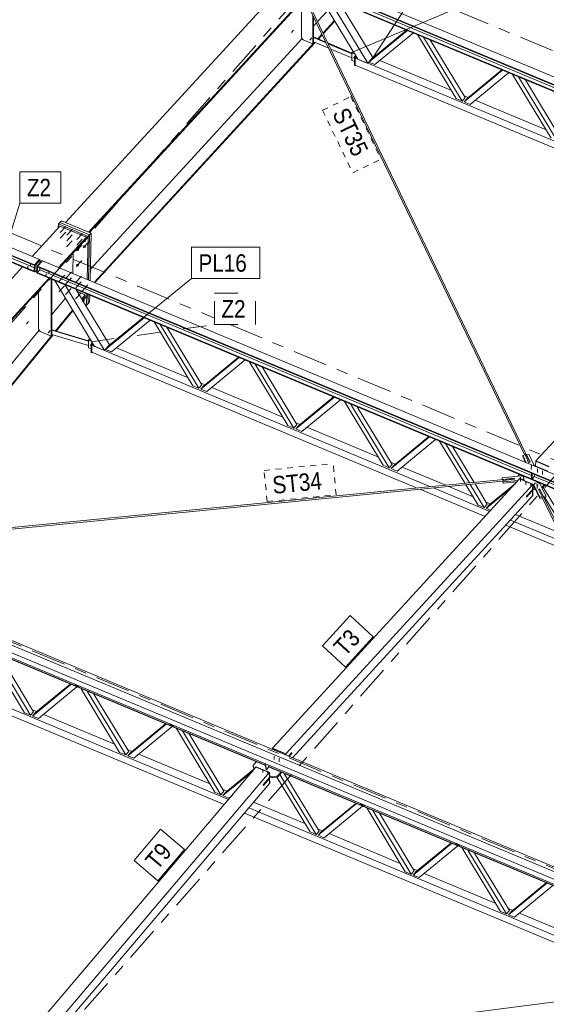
# Model space of a CAD drawing. Header units: millimetres. Extents: x -698 to 216, y -34 to 576.
# Tile 68 of 88: x -52 to -7, y 202 to 287. Entities that reach past the tile are written whole.
import ezdxf

# ---------------------------------------------------------------- set-up
doc = ezdxf.new("R2010")
doc.units = ezdxf.units.MM
for name, pattern in [('XKITLINE00', [0]), ('XKITLINE02', [4, 2, -2]), ('XKITLINE03', [6, 3, -1, 1, -1]), ('XKITLINE04', [3, 0.5, -0.5, 0.5, -0.5, 0.5, -0.5])]:
    doc.linetypes.add(name, pattern=pattern)
for name, color, linetype, lineweight in [('Element', 2, 'Continuous', 0), ('Spoina', 1, 'Continuous', 0), ('Znak elementu', 2, 'Continuous', 0), ('Śruba', 3, 'Continuous', 0)]:
    doc.layers.add(name, color=color, linetype=linetype, lineweight=lineweight)
doc.styles.add('ARIAL', font='ARIAL.TTF')

msp = doc.modelspace()

# ---------------------------------------------------------------- hatches: boundary and pattern name
at = {"layer": 'Śruba'}
for points in [[(-26.893, 285.327), (-26.886, 285.318), (-26.881, 285.309), (-26.877, 285.299), (-26.875, 285.291), (-26.875, 285.282), (-26.877, 285.275), (-26.881, 285.269), (-26.887, 285.264), (-26.894, 285.262), (-26.902, 285.26), (-26.911, 285.261), (-26.921, 285.264), (-26.93, 285.268), (-26.94, 285.273), (-26.949, 285.28), (-26.957, 285.288), (-26.964, 285.297), (-26.969, 285.306), (-26.973, 285.316), (-26.975, 285.325), (-26.975, 285.333), (-26.973, 285.34), (-26.969, 285.346), (-26.963, 285.351), (-26.956, 285.354), (-26.948, 285.355), (-26.939, 285.354), (-26.929, 285.352), (-26.92, 285.347), (-26.91, 285.342), (-26.901, 285.335)], [(-23.129, 283.759), (-23.123, 283.75), (-23.117, 283.741), (-23.114, 283.732), (-23.112, 283.723), (-23.112, 283.715), (-23.114, 283.707), (-23.118, 283.701), (-23.123, 283.697), (-23.13, 283.694), (-23.138, 283.693), (-23.147, 283.693), (-23.157, 283.696), (-23.167, 283.7), (-23.176, 283.706), (-23.185, 283.713), (-23.193, 283.721), (-23.2, 283.73), (-23.206, 283.739), (-23.209, 283.748), (-23.211, 283.757), (-23.211, 283.765), (-23.209, 283.772), (-23.205, 283.778), (-23.2, 283.783), (-23.193, 283.786), (-23.185, 283.787), (-23.175, 283.786), (-23.166, 283.784), (-23.156, 283.78), (-23.146, 283.774), (-23.137, 283.767)], [(-46.322, 267.51), (-46.313, 267.5), (-46.305, 267.49), (-46.298, 267.479), (-46.292, 267.469), (-46.287, 267.458), (-46.282, 267.447), (-46.279, 267.437), (-46.277, 267.426), (-46.275, 267.416), (-46.275, 267.406), (-46.276, 267.397), (-46.278, 267.388), (-46.282, 267.38), (-46.286, 267.372), (-46.291, 267.366), (-46.297, 267.36), (-46.304, 267.355), (-46.312, 267.351), (-46.32, 267.348), (-46.33, 267.347), (-46.34, 267.346), (-46.35, 267.346), (-46.361, 267.347), (-46.371, 267.35), (-46.383, 267.353), (-46.394, 267.358), (-46.405, 267.363), (-46.416, 267.369), (-46.427, 267.376), (-46.437, 267.384), (-46.447, 267.393), (-46.456, 267.402), (-46.465, 267.411), (-46.473, 267.422), (-46.48, 267.432), (-46.486, 267.443), (-46.492, 267.453), (-46.496, 267.464), (-46.5, 267.475), (-46.502, 267.485), (-46.503, 267.496), (-46.503, 267.505), (-46.502, 267.515), (-46.5, 267.524), (-46.497, 267.532), (-46.493, 267.539), (-46.487, 267.546), (-46.481, 267.552), (-46.474, 267.556), (-46.466, 267.56), (-46.458, 267.563), (-46.449, 267.565), (-46.439, 267.566), (-46.428, 267.565), (-46.418, 267.564), (-46.407, 267.562), (-46.396, 267.558), (-46.385, 267.554), (-46.373, 267.548), (-46.362, 267.542), (-46.352, 267.535), (-46.341, 267.527), (-46.331, 267.519)], [(-46.311, 268.005), (-46.302, 267.996), (-46.295, 267.985), (-46.287, 267.975), (-46.281, 267.964), (-46.276, 267.954), (-46.271, 267.943), (-46.268, 267.932), (-46.266, 267.922), (-46.265, 267.911), (-46.264, 267.902), (-46.265, 267.892), (-46.268, 267.883), (-46.271, 267.875), (-46.275, 267.868), (-46.28, 267.861), (-46.286, 267.855), (-46.293, 267.851), (-46.301, 267.847), (-46.31, 267.844), (-46.319, 267.842), (-46.329, 267.841), (-46.339, 267.842), (-46.35, 267.843), (-46.361, 267.845), (-46.372, 267.849), (-46.383, 267.853), (-46.394, 267.859), (-46.405, 267.865), (-46.416, 267.872), (-46.426, 267.88), (-46.436, 267.888), (-46.445, 267.897), (-46.454, 267.907), (-46.462, 267.917), (-46.469, 267.928), (-46.476, 267.938), (-46.481, 267.949), (-46.485, 267.96), (-46.489, 267.97), (-46.491, 267.981), (-46.492, 267.991), (-46.492, 268.001), (-46.491, 268.01), (-46.489, 268.019), (-46.486, 268.027), (-46.482, 268.035), (-46.477, 268.041), (-46.47, 268.047), (-46.463, 268.052), (-46.456, 268.056), (-46.447, 268.059), (-46.438, 268.061), (-46.428, 268.061), (-46.418, 268.061), (-46.407, 268.06), (-46.396, 268.057), (-46.385, 268.054), (-46.374, 268.049), (-46.363, 268.044), (-46.352, 268.038), (-46.341, 268.031), (-46.33, 268.023), (-46.321, 268.014)], [(-46.903, 267.252), (-46.894, 267.242), (-46.886, 267.232), (-46.879, 267.222), (-46.873, 267.211), (-46.867, 267.201), (-46.863, 267.19), (-46.86, 267.179), (-46.857, 267.168), (-46.856, 267.158), (-46.856, 267.148), (-46.857, 267.139), (-46.859, 267.13), (-46.862, 267.122), (-46.866, 267.115), (-46.872, 267.108), (-46.878, 267.102), (-46.885, 267.097), (-46.893, 267.094), (-46.901, 267.091), (-46.91, 267.089), (-46.92, 267.088), (-46.931, 267.089), (-46.941, 267.09), (-46.952, 267.092), (-46.963, 267.096), (-46.975, 267.1), (-46.986, 267.105), (-46.997, 267.112), (-47.007, 267.119), (-47.018, 267.127), (-47.028, 267.135), (-47.037, 267.144), (-47.046, 267.154), (-47.054, 267.164), (-47.061, 267.174), (-47.067, 267.185), (-47.073, 267.196), (-47.077, 267.207), (-47.08, 267.217), (-47.083, 267.228), (-47.084, 267.238), (-47.084, 267.248), (-47.083, 267.257), (-47.081, 267.266), (-47.078, 267.274), (-47.073, 267.282), (-47.068, 267.288), (-47.062, 267.294), (-47.055, 267.299), (-47.047, 267.303), (-47.039, 267.306), (-47.029, 267.307), (-47.02, 267.308), (-47.009, 267.308), (-46.999, 267.306), (-46.988, 267.304), (-46.976, 267.301), (-46.965, 267.296), (-46.954, 267.291), (-46.943, 267.285), (-46.932, 267.278), (-46.922, 267.27), (-46.912, 267.261)], [(-51.292, 265.662), (-51.303, 265.665), (-51.313, 265.668), (-51.322, 265.673), (-51.329, 265.68), (-51.334, 265.686), (-51.337, 265.694), (-51.338, 265.701), (-51.337, 265.709), (-51.334, 265.716), (-51.328, 265.723), (-51.321, 265.729), (-51.312, 265.733), (-51.302, 265.737), (-51.291, 265.739), (-51.279, 265.739), (-51.268, 265.738), (-51.257, 265.736), (-51.247, 265.732), (-51.238, 265.727), (-51.231, 265.721), (-51.226, 265.714), (-51.223, 265.707), (-51.222, 265.699), (-51.223, 265.691), (-51.226, 265.684), (-51.232, 265.677), (-51.239, 265.672), (-51.248, 265.667), (-51.259, 265.664), (-51.269, 265.662), (-51.281, 265.661)], [(-46.932, 265.901), (-46.924, 265.892), (-46.916, 265.882), (-46.908, 265.871), (-46.902, 265.861), (-46.897, 265.85), (-46.892, 265.839), (-46.889, 265.828), (-46.887, 265.818), (-46.886, 265.808), (-46.885, 265.798), (-46.886, 265.788), (-46.889, 265.78), (-46.892, 265.772), (-46.896, 265.764), (-46.901, 265.757), (-46.907, 265.752), (-46.914, 265.747), (-46.922, 265.743), (-46.931, 265.74), (-46.94, 265.738), (-46.95, 265.738), (-46.96, 265.738), (-46.971, 265.739), (-46.982, 265.742), (-46.993, 265.745), (-47.004, 265.75), (-47.015, 265.755), (-47.026, 265.761), (-47.037, 265.768), (-47.047, 265.776), (-47.057, 265.785), (-47.067, 265.794), (-47.075, 265.803), (-47.083, 265.813), (-47.09, 265.824), (-47.097, 265.834), (-47.102, 265.845), (-47.106, 265.856), (-47.11, 265.867), (-47.112, 265.877), (-47.113, 265.888), (-47.113, 265.897), (-47.112, 265.907), (-47.11, 265.916), (-47.107, 265.924), (-47.103, 265.931), (-47.098, 265.938), (-47.092, 265.943), (-47.085, 265.948), (-47.077, 265.952), (-47.068, 265.955), (-47.059, 265.957), (-47.049, 265.958), (-47.039, 265.957), (-47.028, 265.956), (-47.017, 265.953), (-47.006, 265.95), (-46.995, 265.946), (-46.984, 265.94), (-46.973, 265.934), (-46.962, 265.927), (-46.952, 265.919), (-46.942, 265.911)], [(-49.725, 265.007), (-49.736, 265.01), (-49.746, 265.014), (-49.755, 265.019), (-49.762, 265.025), (-49.767, 265.032), (-49.77, 265.039), (-49.771, 265.047), (-49.77, 265.054), (-49.766, 265.062), (-49.761, 265.068), (-49.753, 265.074), (-49.744, 265.079), (-49.734, 265.082), (-49.723, 265.084), (-49.712, 265.084), (-49.7, 265.083), (-49.69, 265.081), (-49.68, 265.077), (-49.671, 265.072), (-49.664, 265.066), (-49.658, 265.059), (-49.655, 265.052), (-49.654, 265.044), (-49.656, 265.037), (-49.659, 265.029), (-49.665, 265.023), (-49.672, 265.017), (-49.681, 265.012), (-49.691, 265.009), (-49.702, 265.007), (-49.714, 265.006)], [(-46.423, 262.888), (-46.414, 262.878), (-46.406, 262.868), (-46.399, 262.858), (-46.393, 262.847), (-46.387, 262.836), (-46.383, 262.826), (-46.38, 262.815), (-46.377, 262.804), (-46.376, 262.794), (-46.376, 262.784), (-46.377, 262.775), (-46.379, 262.766), (-46.382, 262.758), (-46.387, 262.751), (-46.392, 262.744), (-46.398, 262.738), (-46.405, 262.733), (-46.413, 262.73), (-46.421, 262.727), (-46.431, 262.725), (-46.44, 262.724), (-46.451, 262.724), (-46.461, 262.726), (-46.472, 262.728), (-46.483, 262.732), (-46.495, 262.736), (-46.506, 262.741), (-46.517, 262.748), (-46.528, 262.755), (-46.538, 262.763), (-46.548, 262.771), (-46.557, 262.78), (-46.566, 262.79), (-46.574, 262.8), (-46.581, 262.81), (-46.587, 262.821), (-46.593, 262.832), (-46.597, 262.843), (-46.6, 262.853), (-46.603, 262.864), (-46.604, 262.874), (-46.604, 262.884), (-46.603, 262.893), (-46.601, 262.902), (-46.598, 262.91), (-46.593, 262.918), (-46.588, 262.924), (-46.582, 262.93), (-46.575, 262.935), (-46.567, 262.939), (-46.559, 262.941), (-46.549, 262.943), (-46.54, 262.944), (-46.529, 262.944), (-46.519, 262.942), (-46.508, 262.94), (-46.497, 262.937), (-46.485, 262.932), (-46.474, 262.927), (-46.463, 262.921), (-46.453, 262.913), (-46.442, 262.906), (-46.432, 262.897)], [(-49.447, 260.09), (-49.44, 260.081), (-49.435, 260.072), (-49.431, 260.062), (-49.429, 260.054), (-49.429, 260.045), (-49.431, 260.038), (-49.435, 260.032), (-49.441, 260.027), (-49.448, 260.025), (-49.456, 260.023), (-49.465, 260.024), (-49.474, 260.027), (-49.484, 260.031), (-49.494, 260.036), (-49.503, 260.043), (-49.511, 260.051), (-49.518, 260.06), (-49.523, 260.069), (-49.527, 260.079), (-49.528, 260.088), (-49.528, 260.096), (-49.526, 260.103), (-49.523, 260.109), (-49.517, 260.114), (-49.51, 260.117), (-49.502, 260.118), (-49.493, 260.117), (-49.483, 260.115), (-49.473, 260.11), (-49.464, 260.105), (-49.455, 260.098)], [(-45.826, 258.999), (-45.819, 258.99), (-45.814, 258.981), (-45.81, 258.971), (-45.808, 258.963), (-45.808, 258.954), (-45.81, 258.947), (-45.814, 258.941), (-45.819, 258.936), (-45.826, 258.933), (-45.835, 258.932), (-45.844, 258.933), (-45.853, 258.936), (-45.863, 258.94), (-45.873, 258.945), (-45.882, 258.952), (-45.89, 258.96), (-45.897, 258.969), (-45.902, 258.978), (-45.906, 258.988), (-45.907, 258.997), (-45.907, 259.005), (-45.905, 259.012), (-45.901, 259.018), (-45.896, 259.023), (-45.889, 259.026), (-45.881, 259.027), (-45.872, 259.026), (-45.862, 259.024), (-45.852, 259.019), (-45.843, 259.014), (-45.834, 259.007)], [(-8.835, 247.429), (-8.844, 247.43), (-8.852, 247.432), (-8.861, 247.434), (-8.869, 247.437), (-8.876, 247.44), (-8.884, 247.444), (-8.89, 247.448), (-8.896, 247.452), (-8.901, 247.457), (-8.906, 247.463), (-8.91, 247.468), (-8.913, 247.474), (-8.915, 247.48), (-8.916, 247.486), (-8.916, 247.492), (-8.916, 247.498), (-8.914, 247.504), (-8.912, 247.509), (-8.909, 247.515), (-8.905, 247.52), (-8.9, 247.525), (-8.894, 247.53), (-8.888, 247.535), (-8.882, 247.538), (-8.874, 247.542), (-8.866, 247.545), (-8.858, 247.547), (-8.85, 247.549), (-8.841, 247.55), (-8.832, 247.551), (-8.823, 247.551), (-8.814, 247.551), (-8.805, 247.549), (-8.797, 247.548), (-8.788, 247.546), (-8.78, 247.543), (-8.772, 247.54), (-8.765, 247.536), (-8.759, 247.532), (-8.753, 247.527), (-8.748, 247.522), (-8.743, 247.517), (-8.739, 247.511), (-8.736, 247.506), (-8.734, 247.5), (-8.733, 247.494), (-8.733, 247.488), (-8.733, 247.482), (-8.735, 247.476), (-8.737, 247.47), (-8.74, 247.464), (-8.744, 247.459), (-8.749, 247.454), (-8.754, 247.449), (-8.761, 247.445), (-8.767, 247.441), (-8.775, 247.438), (-8.782, 247.435), (-8.791, 247.432), (-8.799, 247.431), (-8.808, 247.429), (-8.817, 247.429), (-8.826, 247.429)], [(-8.35, 247.098), (-8.357, 247.099), (-8.364, 247.1), (-8.371, 247.102), (-8.378, 247.104), (-8.384, 247.107), (-8.39, 247.11), (-8.395, 247.113), (-8.4, 247.117), (-8.404, 247.121), (-8.408, 247.125), (-8.411, 247.13), (-8.414, 247.135), (-8.415, 247.139), (-8.416, 247.144), (-8.417, 247.149), (-8.416, 247.154), (-8.415, 247.159), (-8.413, 247.164), (-8.41, 247.168), (-8.407, 247.173), (-8.403, 247.177), (-8.399, 247.181), (-8.394, 247.184), (-8.388, 247.187), (-8.382, 247.19), (-8.376, 247.193), (-8.369, 247.195), (-8.362, 247.196), (-8.355, 247.197), (-8.348, 247.198), (-8.34, 247.198), (-8.333, 247.197), (-8.326, 247.196), (-8.319, 247.195), (-8.312, 247.193), (-8.305, 247.191), (-8.299, 247.188), (-8.293, 247.185), (-8.288, 247.182), (-8.283, 247.178), (-8.279, 247.174), (-8.275, 247.17), (-8.272, 247.165), (-8.269, 247.161), (-8.268, 247.156), (-8.267, 247.151), (-8.267, 247.146), (-8.267, 247.141), (-8.268, 247.136), (-8.27, 247.131), (-8.273, 247.127), (-8.276, 247.123), (-8.28, 247.118), (-8.284, 247.115), (-8.289, 247.111), (-8.295, 247.108), (-8.301, 247.105), (-8.307, 247.103), (-8.314, 247.101), (-8.321, 247.099), (-8.328, 247.098), (-8.335, 247.098), (-8.343, 247.097)], [(-7.923, 246.919), (-7.93, 246.92), (-7.937, 246.922), (-7.944, 246.923), (-7.95, 246.926), (-7.957, 246.928), (-7.962, 246.931), (-7.968, 246.935), (-7.973, 246.938), (-7.977, 246.943), (-7.981, 246.947), (-7.984, 246.951), (-7.986, 246.956), (-7.988, 246.961), (-7.989, 246.966), (-7.989, 246.971), (-7.989, 246.976), (-7.987, 246.98), (-7.986, 246.985), (-7.983, 246.99), (-7.98, 246.994), (-7.976, 246.998), (-7.971, 247.002), (-7.966, 247.006), (-7.961, 247.009), (-7.955, 247.012), (-7.948, 247.014), (-7.942, 247.016), (-7.935, 247.017), (-7.928, 247.019), (-7.92, 247.019), (-7.913, 247.019), (-7.906, 247.019), (-7.898, 247.018), (-7.891, 247.017), (-7.884, 247.015), (-7.878, 247.012), (-7.872, 247.01), (-7.866, 247.007), (-7.86, 247.003), (-7.855, 247), (-7.851, 246.996), (-7.847, 246.991), (-7.844, 246.987), (-7.842, 246.982), (-7.84, 246.977), (-7.839, 246.972), (-7.839, 246.967), (-7.84, 246.962), (-7.841, 246.958), (-7.843, 246.953), (-7.845, 246.948), (-7.848, 246.944), (-7.852, 246.94), (-7.857, 246.936), (-7.862, 246.932), (-7.867, 246.929), (-7.873, 246.926), (-7.88, 246.924), (-7.886, 246.922), (-7.893, 246.921), (-7.901, 246.92), (-7.908, 246.919), (-7.915, 246.919)], [(-7.383, 246.823), (-7.392, 246.824), (-7.401, 246.826), (-7.409, 246.828), (-7.418, 246.83), (-7.425, 246.834), (-7.432, 246.837), (-7.439, 246.842), (-7.445, 246.846), (-7.45, 246.851), (-7.455, 246.856), (-7.458, 246.862), (-7.461, 246.868), (-7.463, 246.874), (-7.465, 246.88), (-7.465, 246.886), (-7.464, 246.892), (-7.463, 246.898), (-7.46, 246.903), (-7.457, 246.909), (-7.453, 246.914), (-7.449, 246.919), (-7.443, 246.924), (-7.437, 246.928), (-7.43, 246.932), (-7.423, 246.936), (-7.415, 246.939), (-7.407, 246.941), (-7.398, 246.943), (-7.39, 246.944), (-7.381, 246.945), (-7.372, 246.945), (-7.363, 246.944), (-7.354, 246.943), (-7.345, 246.942), (-7.337, 246.939), (-7.329, 246.937), (-7.321, 246.933), (-7.314, 246.93), (-7.307, 246.925), (-7.301, 246.921), (-7.296, 246.916), (-7.292, 246.911), (-7.288, 246.905), (-7.285, 246.899), (-7.283, 246.894), (-7.282, 246.888), (-7.282, 246.882), (-7.282, 246.876), (-7.284, 246.87), (-7.286, 246.864), (-7.289, 246.858), (-7.293, 246.853), (-7.298, 246.848), (-7.303, 246.843), (-7.309, 246.839), (-7.316, 246.835), (-7.323, 246.832), (-7.331, 246.829), (-7.339, 246.826), (-7.348, 246.824), (-7.357, 246.823), (-7.366, 246.822), (-7.375, 246.822)], [(-31.044, 222.291), (-31.051, 222.291), (-31.058, 222.292), (-31.065, 222.294), (-31.072, 222.296), (-31.078, 222.299), (-31.084, 222.302), (-31.09, 222.305), (-31.095, 222.309), (-31.099, 222.313), (-31.103, 222.317), (-31.107, 222.322), (-31.109, 222.327), (-31.111, 222.332), (-31.112, 222.337), (-31.113, 222.342), (-31.113, 222.347), (-31.112, 222.352), (-31.11, 222.357), (-31.108, 222.362), (-31.105, 222.367), (-31.101, 222.372), (-31.097, 222.376), (-31.092, 222.38), (-31.086, 222.384), (-31.08, 222.387), (-31.074, 222.39), (-31.068, 222.392), (-31.061, 222.394), (-31.054, 222.395), (-31.046, 222.396), (-31.039, 222.397), (-31.032, 222.397), (-31.024, 222.396), (-31.017, 222.395), (-31.01, 222.393), (-31.004, 222.391), (-30.997, 222.389), (-30.991, 222.386), (-30.986, 222.382), (-30.981, 222.379), (-30.976, 222.375), (-30.972, 222.37), (-30.969, 222.366), (-30.966, 222.361), (-30.965, 222.356), (-30.963, 222.351), (-30.963, 222.345), (-30.963, 222.34), (-30.964, 222.335), (-30.966, 222.33), (-30.968, 222.325), (-30.971, 222.32), (-30.975, 222.316), (-30.979, 222.311), (-30.984, 222.307), (-30.989, 222.304), (-30.995, 222.301), (-31.001, 222.298), (-31.008, 222.295), (-31.015, 222.293), (-31.022, 222.292), (-31.029, 222.291), (-31.037, 222.291)], [(-30.617, 222.112), (-30.624, 222.113), (-30.631, 222.114), (-30.638, 222.115), (-30.645, 222.118), (-30.651, 222.12), (-30.657, 222.123), (-30.663, 222.126), (-30.668, 222.13), (-30.672, 222.134), (-30.676, 222.139), (-30.679, 222.143), (-30.682, 222.148), (-30.684, 222.153), (-30.685, 222.158), (-30.685, 222.163), (-30.685, 222.169), (-30.684, 222.174), (-30.682, 222.179), (-30.68, 222.184), (-30.677, 222.189), (-30.673, 222.193), (-30.669, 222.197), (-30.664, 222.201), (-30.659, 222.205), (-30.653, 222.208), (-30.647, 222.211), (-30.64, 222.213), (-30.633, 222.215), (-30.626, 222.217), (-30.619, 222.218), (-30.612, 222.218), (-30.604, 222.218), (-30.597, 222.217), (-30.59, 222.216), (-30.583, 222.215), (-30.576, 222.213), (-30.57, 222.21), (-30.564, 222.207), (-30.558, 222.204), (-30.553, 222.2), (-30.549, 222.196), (-30.545, 222.192), (-30.542, 222.187), (-30.539, 222.182), (-30.537, 222.177), (-30.536, 222.172), (-30.535, 222.167), (-30.536, 222.162), (-30.537, 222.156), (-30.538, 222.151), (-30.541, 222.146), (-30.544, 222.142), (-30.547, 222.137), (-30.552, 222.133), (-30.556, 222.129), (-30.562, 222.125), (-30.568, 222.122), (-30.574, 222.119), (-30.581, 222.117), (-30.587, 222.115), (-30.595, 222.113), (-30.602, 222.113), (-30.609, 222.112)]]:
    msp.add_hatch(color=256, dxfattribs=at).paths.add_polyline_path(points, flags=17)

# ---------------------------------------------------------------- linework, layer by layer
at = {"layer": 'Element', "linetype": 'XKITLINE00', "lineweight": 0}
for p, q in [((-135.943, 301.421), (-50.709, 265.819)), ((-135.942, 301.471), (-50.708, 265.868)), ((-135.51, 301.942), (-50.276, 266.339)), ((-50.721, 265.273), (-135.955, 300.876)), ((-50.72, 265.323), (-135.954, 300.926)), ((-48.03, 269.533), (-28.894, 290.397)), ((-27.756, 290.472), (57.479, 254.869)), ((-27.755, 290.521), (57.48, 254.918)), ((-27.323, 290.992), (57.912, 255.39)), ((57.467, 254.324), (-27.768, 289.926)), ((57.468, 254.373), (-27.767, 289.976)), ((-27.562, 290.2), (14.916, 272.457)), ((-46.036, 268.699), (-27.617, 288.78)), ((-45.972, 268.673), (-27.587, 288.717)), ((-27.687, 288.607), (-27.687, 285.452)), ((-8.01, 248.871), (-27.324, 288.963)), ((-22.838, 283.612), (-26.268, 289.3)), ((-21.975, 283.251), (-25.405, 288.939)), ((-8.451, 249.484), (-27.134, 288.267)), ((-26.301, 286.84), (-25.386, 287.838)), ((-24.432, 288.533), (-21.542, 283.741)), ((-26.711, 284.924), (-26.711, 287.39)), ((-26.659, 284.982), (-26.659, 287.283)), ((-25.836, 285.875), (-24.851, 286.95)), ((-25.806, 285.812), (-24.816, 286.892)), ((-26.659, 286.45), (-26.396, 286.737)), ((-21.888, 283.349), (-18.564, 286.082)), ((-21.629, 283.643), (-18.629, 286.109)), ((-45.892, 265.479), (-27.635, 285.386)), ((-27.687, 285.452), (-27.545, 285.272)), ((-27.545, 285.272), (-26.711, 284.924)), ((-26.659, 285.521), (-25.597, 285.077)), ((-26.659, 285.483), (-25.574, 285.03)), ((-26.659, 285.463), (-25.562, 285.004)), ((-26.299, 285.37), (-25.931, 285.772)), ((-26.235, 285.344), (-25.901, 285.708)), ((-18.046, 285.866), (-21.37, 283.133)), ((-14.376, 280.211), (-17.7, 285.721)), ((-13.858, 279.995), (-17.182, 285.505)), ((-16.598, 285.261), (-13.598, 280.289)), ((-45.559, 264.369), (-26.578, 285.066)), ((-45.495, 264.342), (-26.514, 285.039)), ((-26.711, 284.924), (-26.659, 284.982)), ((-26.659, 285.1), (-25.343, 284.55)), ((-25.415, 285.001), (-23.34, 284.134)), ((-25.393, 284.954), (-23.34, 284.096)), ((-25.38, 284.929), (-23.34, 284.076)), ((-25.162, 284.475), (-23.34, 283.713)), ((-23.34, 284.147), (-23.288, 284.206)), ((-23.1, 284.047), (-23.34, 284.147)), ((-23.34, 284.147), (-23.34, 283.482)), ((-23.34, 283.482), (-23.124, 283.392)), ((-23.288, 284.206), (-23.165, 284.154)), ((-23.124, 283.728), (-22.995, 283.874)), ((-23.081, 283.71), (-23.124, 283.728)), ((-23.124, 283.063), (-23.124, 283.728)), ((-23.081, 283.71), (-22.972, 283.834)), ((-23.081, 283.045), (-23.081, 283.71)), ((-22.961, 283.816), (-23.06, 283.704)), ((-23.06, 283.704), (-22.03, 283.274)), ((-23.06, 283.704), (-23.06, 283.1)), ((-21.975, 283.251), (-22.838, 283.612)), ((-21.542, 283.741), (-21.975, 283.251)), ((-21.888, 283.349), (-21.629, 283.643)), ((-21.542, 283.741), (-21.52, 283.732)), ((-20.937, 283.489), (-14.809, 280.929)), ((-93.145, 283.354), (-50.713, 265.63)), ((-23.124, 283.063), (-23.081, 283.045)), ((-23.081, 283.045), (-23.04, 283.092)), ((-23.06, 283.1), (10.826, 268.946)), ((-21.975, 283.251), (11.226, 269.383)), ((-21.37, 283.133), (-21.888, 283.349)), ((-13.686, 279.923), (-10.362, 282.656)), ((-13.426, 280.217), (-10.427, 282.683)), ((-9.844, 282.439), (-13.168, 279.707)), ((-6.174, 276.785), (-9.497, 282.295)), ((-5.656, 276.569), (-8.979, 282.078)), ((-8.395, 281.834), (-5.396, 276.863)), ((-13.858, 279.995), (-14.376, 280.211)), ((-13.598, 280.289), (-13.858, 279.995)), ((-13.707, 280.469), (-13.318, 280.306)), ((-13.686, 279.923), (-13.426, 280.217)), ((-13.168, 279.707), (-13.686, 279.923)), ((-12.735, 280.063), (-6.606, 277.503)), ((-7.484, 248.97), (13.795, 272.185)), ((-50.902, 266.601), (-48.508, 269.212)), ((-48.647, 269.399), (-48.655, 269.052)), ((-48.518, 269.541), (-48.647, 269.399)), ((-48.647, 269.399), (-46.083, 268.328)), ((-48.518, 269.541), (-48.388, 269.682)), ((-48.518, 269.541), (-45.953, 268.469)), ((-48.518, 269.541), (-45.953, 268.469)), ((-46.228, 268.26), (-48.508, 269.212)), ((-48.388, 269.682), (-45.823, 268.611)), ((-48.623, 265.649), (-46.228, 268.26)), ((-46.23, 268.161), (-46.228, 268.26)), ((-46.163, 264.622), (-46.083, 268.328)), ((-46.083, 268.328), (-45.953, 268.469)), ((-46.038, 264.569), (-45.953, 268.469)), ((-46.038, 264.569), (-45.953, 268.469)), ((-45.953, 268.469), (-45.823, 268.611)), ((-45.913, 264.517), (-45.823, 268.611)), ((-48.558, 265.622), (-46.23, 268.161)), ((-47.403, 265.139), (-47.364, 266.924)), ((-73.347, 242.126), (-51.732, 265.696)), ((-50.72, 265.292), (-50.708, 265.849)), ((-50.709, 265.819), (-50.708, 265.849)), ((-50.276, 266.339), (-50.708, 265.868)), ((-50.708, 265.849), (-50.276, 266.321)), ((-50.708, 265.849), (-50.708, 265.868)), ((-50.651, 265.826), (-50.708, 265.849)), ((-50.663, 265.268), (-50.651, 265.826)), ((-50.219, 266.297), (-50.651, 265.826)), ((-50.521, 265.208), (-50.509, 265.766)), ((-50.509, 265.766), (-50.077, 266.237)), ((-50.509, 265.766), (-50.452, 265.742)), ((-50.464, 265.185), (-50.452, 265.742)), ((-50.452, 265.742), (-50.451, 265.761)), ((-50.452, 265.711), (-50.452, 265.742)), ((-50.452, 265.711), (34.782, 230.109)), ((-50.451, 265.761), (-50.019, 266.232)), ((-50.451, 265.761), (34.784, 230.158)), ((-50.276, 266.321), (-50.276, 266.339)), ((-50.276, 266.321), (-50.219, 266.297)), ((-50.224, 266.077), (-50.219, 266.297)), ((-50.077, 266.237), (-50.032, 266.218)), ((-50.019, 266.232), (35.216, 230.629)), ((-50.721, 265.273), (-50.72, 265.323)), ((-50.708, 265.287), (-50.721, 265.273)), ((-50.663, 265.268), (-50.72, 265.292)), ((-50.516, 265.429), (-50.663, 265.268)), ((-50.521, 265.208), (-50.464, 265.185)), ((-50.463, 265.216), (-50.464, 265.166)), ((34.77, 229.563), (-50.464, 265.166)), ((-50.258, 265.439), (-50.463, 265.216)), ((34.772, 229.613), (-50.463, 265.216)), ((-50.254, 265.628), (-50.258, 265.439)), ((-50.258, 265.439), (-7.865, 247.732)), ((-70.64, 241.639), (-49.453, 264.743)), ((-70.543, 241.649), (-49.388, 264.717)), ((-49.265, 259.74), (-49.265, 264.665)), ((-49.213, 259.798), (-49.213, 264.644)), ((-45.534, 258.852), (-48.964, 264.54)), ((-48.101, 264.179), (-44.671, 258.491)), ((-50.362, 263.655), (-50.362, 260.319)), ((-47.128, 263.772), (-44.238, 258.981)), ((-46.342, 263.3), (-47.011, 263.579)), ((-46.631, 262.948), (-46.342, 263.3)), ((-46.597, 262.892), (-46.338, 263.208)), ((-46.338, 263.208), (-46.342, 263.3)), ((-46.212, 262.405), (-46.191, 263.381)), ((-46.082, 262.547), (-46.065, 263.329)), ((-46.082, 262.547), (-46.065, 263.329)), ((-45.953, 262.688), (-45.94, 263.276)), ((-49.213, 261.593), (-48.046, 263.017)), ((-46.334, 262.456), (-46.212, 262.405)), ((-46.212, 262.405), (-46.082, 262.547)), ((-46.082, 262.547), (-45.953, 262.688)), ((-48.897, 260.181), (-47.422, 261.982)), ((-48.833, 260.162), (-47.388, 261.926)), ((-44.584, 258.589), (-41.26, 261.322)), ((-44.325, 258.883), (-41.326, 261.349)), ((-40.742, 261.105), (-44.066, 258.372)), ((-37.072, 255.451), (-40.396, 260.961)), ((-36.554, 255.235), (-39.878, 260.744)), ((-65.269, 241.993), (-50.31, 260.253)), ((-63.668, 242.149), (-49.154, 259.868)), ((-63.582, 242.158), (-49.09, 259.849)), ((-50.362, 260.319), (-50.22, 260.138)), ((-50.22, 260.138), (-49.265, 259.74)), ((-49.265, 259.74), (-49.213, 259.798)), ((-49.213, 260.277), (-46.036, 259.316)), ((-49.213, 260.27), (-46.036, 259.31)), ((-49.213, 260.252), (-46.036, 259.291)), ((-49.213, 259.886), (-46.036, 258.925)), ((-39.294, 260.5), (-36.295, 255.529)), ((-46.036, 259.386), (-45.984, 259.445)), ((-45.796, 259.286), (-46.036, 259.386)), ((-46.036, 259.386), (-46.036, 258.721)), ((-45.984, 259.445), (-45.861, 259.394)), ((-45.82, 258.968), (-45.692, 259.113)), ((-45.777, 258.95), (-45.82, 258.968)), ((-45.82, 258.303), (-45.82, 258.968)), ((-45.777, 258.95), (-45.668, 259.074)), ((-45.777, 258.285), (-45.777, 258.95)), ((-45.657, 259.056), (-45.756, 258.944)), ((-45.756, 258.944), (-44.726, 258.514)), ((-45.756, 258.944), (-45.756, 258.339)), ((-44.238, 258.981), (-44.671, 258.491)), ((-44.584, 258.589), (-44.325, 258.883)), ((-44.238, 258.981), (-44.217, 258.972)), ((-46.036, 258.721), (-45.82, 258.631)), ((-45.82, 258.303), (-45.777, 258.285)), ((-45.777, 258.285), (-45.736, 258.331)), ((-45.756, 258.339), (-17.735, 246.635)), ((-44.671, 258.491), (-45.534, 258.852)), ((-44.671, 258.491), (-16.562, 246.75)), ((-44.066, 258.372), (-44.584, 258.589)), ((-43.633, 258.728), (-37.505, 256.169)), ((-36.382, 255.163), (-33.058, 257.895)), ((-36.123, 255.457), (-33.123, 257.923)), ((-32.54, 257.679), (-35.864, 254.946)), ((-28.87, 252.025), (-32.194, 257.534)), ((-28.352, 251.808), (-31.676, 257.318)), ((-31.092, 257.074), (-28.092, 252.103)), ((-36.295, 255.529), (-36.554, 255.235)), ((-36.403, 255.708), (-36.014, 255.546)), ((-36.554, 255.235), (-37.072, 255.451)), ((-36.382, 255.163), (-36.123, 255.457)), ((-35.864, 254.946), (-36.382, 255.163)), ((-35.431, 255.302), (-29.303, 252.742)), ((-28.18, 251.737), (-24.856, 254.469)), ((-27.92, 252.031), (-24.921, 254.497)), ((-24.338, 254.253), (-27.662, 251.52)), ((-20.668, 248.599), (-23.991, 254.108)), ((-20.15, 248.382), (-23.473, 253.892)), ((-22.889, 253.648), (-19.89, 248.677)), ((-28.092, 252.103), (-28.352, 251.808)), ((-28.201, 252.282), (-27.812, 252.12)), ((-28.352, 251.808), (-28.87, 252.025)), ((-28.18, 251.737), (-27.92, 252.031)), ((-27.662, 251.52), (-28.18, 251.737)), ((-27.229, 251.876), (-21.1, 249.316)), ((-19.977, 248.31), (-16.653, 251.043)), ((-19.718, 248.605), (-16.719, 251.07)), ((-16.135, 250.827), (-19.459, 248.094)), ((-13.592, 247.04), (-15.789, 250.682)), ((-13.226, 247.076), (-15.271, 250.466)), ((-12.813, 247.116), (-14.687, 250.222)), ((-8.298, 249.515), (-8.1, 249.555)), ((-8.1, 249.555), (-7.598, 248.513)), ((-19.89, 248.677), (-20.15, 248.382)), ((-19.998, 248.856), (-19.61, 248.694)), ((-8.625, 249.349), (-8.623, 249.448)), ((-8.38, 248.839), (-8.625, 249.349)), ((-8.623, 249.448), (-8.425, 249.489)), ((-8.317, 248.813), (-8.623, 249.448)), ((-8.425, 249.489), (-8.117, 248.849)), ((-8.299, 249.47), (-8.298, 249.515)), ((-7.99, 248.875), (-8.298, 249.515)), ((-8.117, 248.849), (-7.99, 248.875)), ((-7.511, 248.528), (-7.502, 248.951)), ((-7.502, 248.951), (-7.484, 248.97)), ((-6.362, 248.475), (-7.502, 248.951)), ((-6.345, 248.494), (-7.484, 248.97)), ((-6.345, 248.494), (-7.484, 248.97)), ((-20.15, 248.382), (-20.668, 248.599)), ((-19.977, 248.31), (-19.718, 248.605)), ((-19.459, 248.094), (-19.977, 248.31)), ((-19.027, 248.45), (-15.26, 246.877)), ((-7.872, 247.432), (-7.861, 247.921)), ((-7.804, 247.897), (-7.815, 247.408)), ((-7.629, 248.577), (-6.466, 248.091)), ((-70.764, 241.456), (-9.364, 247.453)), ((-69.747, 241.426), (-10.336, 247.228)), ((-8.902, 247.424), (-30.181, 224.21)), ((-11.688, 245.25), (-12.739, 246.993)), ((-11.516, 245.179), (-9.262, 247.031)), ((-10.392, 247.424), (-10.39, 247.523)), ((-10.375, 247.354), (-10.392, 247.424)), ((-10.39, 247.523), (-8.746, 247.684)), ((-10.356, 247.385), (-10.39, 247.523)), ((-10.357, 247.356), (-10.356, 247.385)), ((-9.37, 247.482), (-10.356, 247.385)), ((-10.337, 247.198), (-10.335, 247.297)), ((-10.303, 247.06), (-10.337, 247.198)), ((-10.335, 247.297), (-9.348, 247.393)), ((-10.301, 247.159), (-10.335, 247.297)), ((-9.131, 247.175), (-10.303, 247.06)), ((-10.303, 247.06), (-10.301, 247.159)), ((-9.031, 247.283), (-10.301, 247.159)), ((-9.37, 247.452), (-9.37, 247.482)), ((-9.359, 247.437), (-9.37, 247.482)), ((-9.359, 247.437), (-9.364, 247.453)), ((-9.353, 247.407), (-9.359, 247.437)), ((-9.348, 247.393), (-9.359, 247.436)), ((-9.352, 247.393), (-9.353, 247.407)), ((-9.06, 247.653), (-8.916, 247.811)), ((-8.884, 247.443), (-8.902, 247.424)), ((-7.762, 246.948), (-8.902, 247.424)), ((-8.902, 247.424), (-7.762, 246.948)), ((-7.745, 246.967), (-8.884, 247.443)), ((-8.746, 247.684), (-8.554, 247.59)), ((-8.519, 247.446), (-8.635, 247.339)), ((-8.563, 247.309), (-8.521, 247.347)), ((-8.554, 247.59), (-8.519, 247.446)), ((-8.521, 247.347), (-8.519, 247.446)), ((-7.872, 247.432), (-7.815, 247.408)), ((-7.815, 247.408), (-7.698, 247.535)), ((-7.698, 247.535), (-7.609, 247.753)), ((-7.673, 246.909), (-7.567, 247.049)), ((-7.654, 247.644), (34.778, 229.92)), ((-7.609, 247.753), (-7.608, 247.815)), ((-7.567, 247.049), (-7.361, 247.091)), ((-7.361, 247.091), (-7.151, 247.018)), ((-7.151, 247.018), (-6.63, 245.953)), ((-29.041, 223.734), (-7.762, 246.948)), ((-17.483, 246.53), (-11.871, 244.185)), ((-16.31, 246.644), (-11.47, 244.623)), ((-15.008, 246.771), (-12.898, 245.89)), ((-12.465, 245.173), (-13.518, 246.917)), ((-11.947, 244.956), (-13.152, 246.953)), ((-11.775, 244.884), (-9.563, 246.703)), ((-8.292, 245.85), (-7.773, 246.415)), ((-8.291, 245.872), (-7.677, 246.542)), ((-7.772, 246.49), (-8.29, 245.924)), ((-7.788, 246.421), (-7.773, 246.415)), ((-7.788, 246.421), (-7.773, 246.415)), ((-7.773, 246.415), (-7.783, 245.957)), ((-7.773, 246.415), (-7.783, 245.957)), ((-7.773, 246.415), (-7.756, 246.434)), ((-7.772, 246.49), (-7.762, 246.948)), ((-7.762, 246.948), (-7.772, 246.49)), ((-7.772, 246.49), (-7.754, 246.508)), ((-7.77, 246.44), (-7.756, 246.434)), ((-7.756, 246.434), (-7.766, 245.976)), ((-7.745, 246.967), (-7.762, 246.948)), ((-7.754, 246.508), (-7.745, 246.967)), ((-7.754, 246.53), (-7.725, 246.562)), ((-7.753, 246.574), (-7.51, 246.472)), ((-7.751, 246.673), (-7.572, 246.598)), ((-7.676, 246.81), (-7.673, 246.909)), ((-7.676, 246.81), (-7.155, 245.745)), ((-7.153, 245.844), (-7.673, 246.909)), ((-7.267, 246.524), (-7.206, 246.537)), ((-7.267, 246.524), (-6.955, 245.885)), ((-7.237, 246.523), (-7.257, 246.503)), ((-7.205, 246.537), (-7.237, 246.523)), ((-7.205, 246.537), (-7.141, 246.551)), ((-7.174, 246.538), (-7.205, 246.537)), ((-7.15, 246.525), (-7.174, 246.538)), ((12.278, 206.783), (-7.15, 246.525)), ((-7.142, 246.507), (-7.141, 246.551)), ((-6.828, 245.912), (-7.141, 246.551)), ((-6.99, 246.688), (-6.778, 246.918)), ((-6.959, 246.625), (-6.714, 246.891)), ((-3.745, 241.53), (-6.874, 246.717)), ((-28.475, 223.383), (-7.783, 245.957)), ((-11.796, 245.43), (-11.408, 245.268)), ((-8.29, 245.924), (-8.292, 245.85)), ((-7.783, 245.957), (-7.766, 245.976)), ((-7.155, 245.745), (-7.153, 245.844)), ((-7.155, 245.745), (-6.957, 245.786)), ((-6.955, 245.885), (-7.153, 245.844)), ((-6.957, 245.786), (-6.955, 245.885)), ((11.833, 207.394), (-6.956, 245.83)), ((-6.829, 245.868), (-6.828, 245.912)), ((-6.63, 245.953), (-6.828, 245.912)), ((-6.805, 245.818), (-6.633, 245.854)), ((-4.263, 241.746), (-6.729, 245.834)), ((-6.633, 245.854), (-6.63, 245.953)), ((-11.947, 244.956), (-12.465, 245.173)), ((-11.688, 245.25), (-11.947, 244.956)), ((-11.775, 244.884), (-11.516, 245.179)), ((-11.381, 244.72), (-11.775, 244.884)), ((-9.689, 243.879), (-5.056, 241.944)), ((-9.244, 244.364), (-5.468, 242.787)), ((-10.089, 243.441), (-4.685, 241.184)), ((-72.728, 241.476), (12.507, 205.873)), ((-72.728, 241.476), (12.506, 205.873)), ((-72.469, 241.759), (12.766, 206.156)), ((-73.421, 240.679), (11.814, 205.076)), ((-73.42, 240.656), (11.815, 205.053)), ((12.074, 205.382), (-73.161, 240.985)), ((-73.161, 240.985), (12.073, 205.382)), ((-72.15, 240.031), (-30.801, 222.76)), ((-72.149, 239.982), (-30.793, 222.708)), ((-68.452, 233.588), (-34.361, 219.348)), ((-67.383, 233.746), (-33.983, 219.794)), ((-51.566, 227.273), (-54.882, 232.77)), ((-51.048, 227.057), (-54.364, 232.554)), ((-53.78, 232.31), (-50.789, 227.351)), ((-50.876, 226.985), (-47.56, 229.711)), ((-50.617, 227.279), (-47.625, 229.739)), ((-47.042, 229.495), (-50.358, 226.769)), ((-47.193, 229.701), (-47.222, 229.713)), ((-46.962, 229.51), (-47.222, 229.713)), ((-46.934, 229.498), (-47.193, 229.701)), ((-46.934, 229.498), (-46.962, 229.51)), ((-46.873, 229.567), (-46.934, 229.498)), ((-43.364, 223.847), (-46.68, 229.344)), ((-42.846, 223.631), (-46.162, 229.128)), ((-45.578, 228.884), (-42.587, 223.925)), ((-50.897, 227.531), (-50.508, 227.368)), ((-51.048, 227.057), (-51.566, 227.273)), ((-50.789, 227.351), (-51.048, 227.057)), ((-50.876, 226.985), (-50.617, 227.279)), ((-50.358, 226.769), (-50.876, 226.985)), ((-49.925, 227.125), (-43.797, 224.565)), ((-42.674, 223.559), (-39.358, 226.285)), ((-42.414, 223.853), (-39.423, 226.313)), ((-38.84, 226.069), (-42.156, 223.343)), ((-38.991, 226.274), (-39.019, 226.286)), ((-38.76, 226.084), (-39.019, 226.286)), ((-38.732, 226.072), (-38.991, 226.274)), ((-38.732, 226.072), (-38.76, 226.084)), ((-38.671, 226.141), (-38.732, 226.072)), ((-35.162, 220.421), (-38.478, 225.918)), ((-34.644, 220.205), (-37.96, 225.701)), ((-37.376, 225.457), (-34.384, 220.499)), ((-42.695, 224.105), (-42.306, 223.942)), ((-30.2, 224.103), (-30.198, 224.191)), ((-30.198, 224.191), (-30.181, 224.21)), ((-29.058, 223.715), (-30.198, 224.191)), ((-30.181, 224.21), (-29.041, 223.734)), ((-29.041, 223.734), (-30.181, 224.21)), ((-42.846, 223.631), (-43.364, 223.847)), ((-42.587, 223.925), (-42.846, 223.631)), ((-42.674, 223.559), (-42.414, 223.853)), ((-42.156, 223.343), (-42.674, 223.559)), ((-41.723, 223.699), (-35.594, 221.139)), ((-29.06, 223.627), (-29.058, 223.715)), ((-29.058, 223.715), (-29.041, 223.734)), ((-29.043, 223.62), (-29.041, 223.734)), ((-29.043, 223.62), (-29.041, 223.734)), ((-28.532, 223.841), (-28.82, 223.527)), ((-28.548, 223.773), (-28.786, 223.513)), ((-28.772, 223.507), (-28.534, 223.767)), ((-28.547, 223.825), (-28.548, 223.773)), ((-28.548, 223.773), (-28.534, 223.767)), ((-28.534, 223.767), (-28.532, 223.841)), ((-52.893, 197.522), (-31.614, 222.585)), ((-34.212, 220.427), (-31.794, 222.415)), ((-31.871, 222.726), (-31.6, 223.045)), ((-31.869, 222.632), (-31.871, 222.726)), ((-31.761, 222.41), (-31.871, 222.726)), ((-31.783, 222.385), (-31.869, 222.632)), ((-31.596, 222.605), (-31.614, 222.585)), ((-30.474, 222.108), (-31.614, 222.585)), ((-31.614, 222.585), (-30.474, 222.108)), ((-30.456, 222.129), (-31.596, 222.605)), ((-30.788, 222.848), (-30.817, 222.86)), ((-30.817, 222.86), (-30.742, 222.374)), ((-30.788, 222.848), (-30.713, 222.362)), ((-30.742, 222.374), (-30.713, 222.362)), ((-30.713, 222.362), (-30.529, 222.579)), ((-30.529, 222.646), (-30.469, 222.715)), ((-30.529, 222.646), (11.06, 205.274)), ((-30.529, 222.579), (-30.529, 222.646)), ((-30.529, 222.598), (11.029, 205.238)), ((-51.753, 197.046), (-30.474, 222.108)), ((-34.471, 220.133), (-31.901, 222.246)), ((-30.464, 221.673), (-30.982, 221.062)), ((-30.981, 221.013), (-30.372, 221.731)), ((-30.462, 221.602), (-30.981, 220.991)), ((-30.476, 221.608), (-30.462, 221.602)), ((-30.476, 221.608), (-30.462, 221.602)), ((-30.456, 222.129), (-30.474, 222.108)), ((-30.464, 221.673), (-30.474, 222.108)), ((-30.474, 222.108), (-30.464, 221.673)), ((-30.464, 221.673), (-30.446, 221.693)), ((-30.462, 221.602), (-30.445, 221.622)), ((-30.462, 221.602), (-30.452, 221.166)), ((-30.462, 221.602), (-30.452, 221.166)), ((-30.459, 221.628), (-30.445, 221.622)), ((-30.446, 221.693), (-30.456, 222.129)), ((-30.192, 221.749), (-30.45, 221.857)), ((-30.448, 221.763), (-30.189, 221.655)), ((-30.447, 221.715), (-30.417, 221.75)), ((-30.445, 221.622), (-30.435, 221.186)), ((-29.734, 221.833), (-30.192, 221.749)), ((-30.189, 221.655), (-30.192, 221.749)), ((-29.732, 221.739), (-30.189, 221.655)), ((-26.959, 216.995), (-29.812, 221.724)), ((-29.463, 222.152), (-29.734, 221.833)), ((-29.732, 221.739), (-29.734, 221.833)), ((-29.403, 222.127), (-29.732, 221.739)), ((-26.441, 216.779), (-29.558, 221.944)), ((-29.173, 222.031), (-26.182, 217.073)), ((-30.452, 221.166), (-51.199, 196.731)), ((-34.492, 220.678), (-34.104, 220.516)), ((-30.982, 221.062), (-30.981, 220.991)), ((-30.452, 221.166), (-30.435, 221.186)), ((-34.644, 220.205), (-35.162, 220.421)), ((-34.384, 220.499), (-34.644, 220.205)), ((-34.471, 220.133), (-34.212, 220.427)), ((-33.953, 219.916), (-34.471, 220.133)), ((-33.706, 220.12), (-33.953, 219.916)), ((-32.236, 219.065), (4.607, 203.676)), ((-31.816, 219.56), (-27.392, 217.713)), ((-26.269, 216.707), (-22.953, 219.433)), ((-26.01, 217.001), (-23.018, 219.46)), ((-22.435, 219.217), (-25.751, 216.49)), ((-22.586, 219.422), (-22.615, 219.434)), ((-22.355, 219.232), (-22.615, 219.434)), ((-22.327, 219.22), (-22.586, 219.422)), ((-22.327, 219.22), (-22.355, 219.232)), ((-22.266, 219.289), (-22.327, 219.22)), ((-18.757, 213.569), (-22.073, 219.065)), ((-32.615, 218.619), (3.498, 203.534)), ((-18.239, 213.352), (-21.555, 218.849)), ((-20.971, 218.605), (-17.98, 213.647)), ((-26.441, 216.779), (-26.959, 216.995)), ((-26.182, 217.073), (-26.441, 216.779)), ((-26.29, 217.252), (-25.902, 217.09)), ((-26.269, 216.707), (-26.01, 217.001)), ((-25.751, 216.49), (-26.269, 216.707)), ((-25.318, 216.846), (-19.19, 214.286)), ((-18.067, 213.281), (-14.751, 216.007)), ((-17.807, 213.575), (-14.816, 216.034)), ((-14.233, 215.791), (-17.549, 213.064)), ((-14.384, 215.996), (-14.412, 216.008)), ((-14.153, 215.806), (-14.412, 216.008)), ((-14.124, 215.794), (-14.384, 215.996)), ((-14.124, 215.794), (-14.153, 215.806)), ((-14.064, 215.862), (-14.124, 215.794)), ((-10.555, 210.143), (-13.871, 215.639)), ((-10.037, 209.926), (-13.353, 215.423)), ((-12.769, 215.179), (-9.777, 210.221)), ((-18.239, 213.352), (-18.757, 213.569)), ((-17.98, 213.647), (-18.239, 213.352)), ((-18.088, 213.826), (-17.699, 213.664)), ((-18.067, 213.281), (-17.807, 213.575)), ((-17.549, 213.064), (-18.067, 213.281)), ((-17.116, 213.42), (-10.988, 210.86)), ((-9.865, 209.854), (-6.548, 212.581)), ((-9.605, 210.149), (-6.614, 212.608)), ((-6.03, 212.364), (-9.347, 209.638)), ((-10.037, 209.926), (-10.555, 210.143)), ((-9.777, 210.221), (-10.037, 209.926)), ((-9.885, 210.4), (-9.497, 210.238)), ((-9.865, 209.854), (-9.605, 210.149)), ((-9.347, 209.638), (-9.865, 209.854)), ((-8.914, 209.994), (-2.785, 207.434)), ((-51.3, 196.539), (10.101, 204.377))]:
    msp.add_line(p, q, dxfattribs=at)
at = {"layer": 'Spoina', "linetype": 'XKITLINE03', "lineweight": 0}
for p, q in [((-549.176, 440.752), (151.851, 147.93)), ((-216.115, 75.51), (-15.522, 303.057)), ((-119.365, 296.444), (-35.192, 261.285)), ((-14.366, 287.812), (47.245, 262.077)), ((-173.369, 57.655), (27.223, 285.202)), ((-33.874, 260.734), (174.548, 173.676))]:
    msp.add_line(p, q, dxfattribs=at)
at = {"layer": 'Znak elementu', "linetype": 'XKITLINE00', "lineweight": 0}
for p, q in [((-21.543, 283.726), (-14.543, 294.5)), ((-23.43, 284.162), (-14.77, 287.812)), ((-51.961, 273.89), (-48.426, 273.89)), ((-51.961, 271.19), (-51.961, 273.89)), ((-48.426, 271.19), (-48.426, 273.89)), ((-54.549, 262.88), (-51.961, 271.19)), ((-51.961, 271.19), (-48.426, 271.19)), ((-37.168, 267.387), (-31.296, 267.387)), ((-37.168, 264.687), (-37.168, 267.387)), ((-31.296, 264.687), (-31.296, 267.387)), ((-44.239, 258.966), (-37.168, 264.687)), ((-37.168, 264.687), (-31.296, 264.687)), ((-25.893, 233.031), (-23.505, 235.637)), ((-21.515, 233.812), (-23.505, 235.637)), ((-23.903, 231.207), (-21.515, 233.812)), ((-23.903, 231.207), (-25.893, 233.031)), ((-42.119, 214.537), (-39.832, 217.231)), ((-37.774, 215.484), (-39.832, 217.231)), ((-40.061, 212.79), (-37.774, 215.484)), ((-40.061, 212.79), (-42.119, 214.537))]:
    msp.add_line(p, q, dxfattribs=at)
at = {"layer": 'Znak elementu', "linetype": 'XKITLINE04', "lineweight": 0}
for p, q in [((-25.876, 279.205), (-23.444, 280.377)), ((-23.444, 280.377), (-20.848, 274.988)), ((-25.876, 279.205), (-23.28, 273.817)), ((-23.28, 273.817), (-20.848, 274.988)), ((-30.916, 248.161), (-24.963, 248.743)), ((-24.701, 246.055), (-24.963, 248.743)), ((-30.654, 245.474), (-30.916, 248.161)), ((-30.654, 245.474), (-24.701, 246.055))]:
    msp.add_line(p, q, dxfattribs=at)
at = {"layer": 'Znak elementu', "linetype": 'XKITLINE02', "lineweight": 0}
for p, q in [((-35.192, 263.434), (-31.658, 263.434)), ((-35.192, 260.734), (-35.192, 263.434)), ((-31.658, 260.734), (-31.658, 263.434)), ((-45.818, 259.238), (-35.192, 260.734)), ((-35.192, 260.734), (-31.658, 260.734))]:
    msp.add_line(p, q, dxfattribs=at)
at = {"layer": 'Śruba', "linetype": 'XKITLINE02', "lineweight": 0}
for p, q in [((-28.372, 286.099), (-28.545, 285.903)), ((-48.481, 268.667), (-48.006, 269.185)), ((-48.492, 268.171), (-48.017, 268.69)), ((-47.922, 267.933), (-47.447, 268.451)), ((-47.911, 268.429), (-47.436, 268.947)), ((-47.056, 268.072), (-46.581, 268.59)), ((-47.933, 267.437), (-47.458, 267.956)), ((-47.067, 267.576), (-46.592, 268.094)), ((-47.962, 266.087), (-47.487, 266.605)), ((-51.043, 265.75), (-51.037, 266.029)), ((-49.475, 265.096), (-49.469, 265.374)), ((-48.573, 264.479), (-48.097, 264.997)), ((-47.992, 264.736), (-47.517, 265.255)), ((-47.137, 264.379), (-46.662, 264.898)), ((-48.593, 263.549), (-48.118, 264.068)), ((-48.003, 264.241), (-47.527, 264.759)), ((-47.148, 263.884), (-46.672, 264.402)), ((-46.578, 263.646), (-46.102, 264.164)), ((-48.023, 263.311), (-47.548, 263.83)), ((-47.168, 262.954), (-46.693, 263.473)), ((-51.211, 260.981), (-51.384, 260.785)), ((-7.884, 248.602), (-7.893, 248.23)), ((-7.353, 247.99), (-7.346, 248.299)), ((-6.925, 247.811), (-6.919, 248.121)), ((-30.049, 223.229), (-30.043, 223.539)), ((-29.622, 223.051), (-29.615, 223.361))]:
    msp.add_line(p, q, dxfattribs=at)
at = {"layer": 'Śruba', "linetype": 'XKITLINE00', "lineweight": 0}
for p, q in [((-26.805, 285.444), (-26.978, 285.248)), ((-23.205, 283.691), (-23.053, 283.862)), ((-46.486, 267.834), (-46.011, 268.352)), ((-47.078, 267.08), (-46.603, 267.599)), ((-46.497, 267.338), (-46.022, 267.856)), ((-51.285, 265.486), (-51.279, 265.765)), ((-47.107, 265.73), (-46.632, 266.248)), ((-49.717, 264.832), (-49.711, 265.111)), ((-46.598, 262.716), (-46.123, 263.235)), ((-49.359, 260.207), (-49.531, 260.011)), ((-45.901, 258.93), (-45.75, 259.102)), ((-8.823, 247.577), (-8.831, 247.205)), ((-8.347, 246.906), (-8.34, 247.215)), ((-7.919, 246.727), (-7.913, 247.037)), ((-7.371, 246.97), (-7.379, 246.599)), ((-31.033, 222.114), (-31.039, 222.408)), ((-30.605, 221.935), (-30.612, 222.23))]:
    msp.add_line(p, q, dxfattribs=at)

# ---------------------------------------------------------------- texts
at = {"layer": 'Znak elementu', "style": 'ARIAL', "width": 0.85}
for s, rotation, p in [('ST35', -64.28014, (-25.075, 278.925)), ('ST34', 5.58061, (-30.115, 246.129)), ('T3', 47.49247, (-23.94, 232.055)), ('T9', 49.66971, (-40.13, 213.635))]:
    msp.add_text(s, height=1.5, rotation=rotation, dxfattribs=at).set_placement(p)
for s, p in [('Z2', (-51.361, 271.79)), ('PL16', (-36.568, 265.287)), ('Z2', (-34.592, 261.334))]:
    msp.add_text(s, height=1.5, dxfattribs=at).set_placement(p)

doc.saveas('drawing.dxf')
